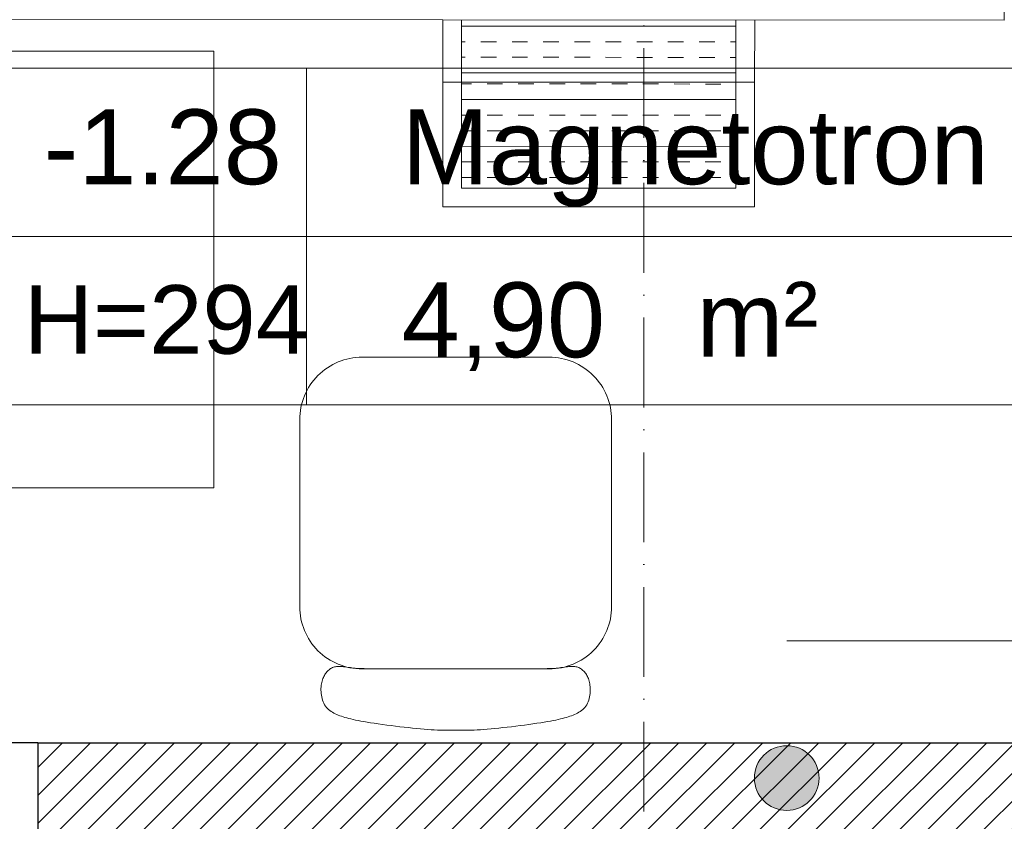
# Model space of a CAD drawing. Header units: millimetres. Extents: x 26866 to 1024070, y -428191 to 408885.
# Tile 149 of 248: x 190897 to 192476, y 392236 to 393521. Entities that reach past the tile are written whole.
import ezdxf

# ---------------------------------------------------------------- set-up
doc = ezdxf.new("R2010")
doc.units = ezdxf.units.MM
doc.header["$LTSCALE"] = 2
for name, pattern in [('ACAD_ISO07W100', [3, 0, -3]), ('ACAD_ISO10W100', [18, 12, -3, 0, -3]), ('HIDDEN2', [4.7625, 3.175, -1.5875])]:
    doc.linetypes.add(name, pattern=pattern)
for name, color, linetype, lineweight in [('0_OPIS', 7, 'Continuous', 13), ('10', 7, 'Continuous', 9), ('3DPLAN_A_TABELKA POMIESZCZEŃ', 7, 'Continuous', 0), ('A_TXT', 7, 'Continuous', 0), ('Opisy', 7, 'Continuous', 13)]:
    doc.layers.add(name, color=color, linetype=linetype, lineweight=lineweight)
for name, color, linetype in [('3DPLAN_A_KRESKOWANIE 1', 253, 'Continuous'), ('3DPLAN_A_OPIS', 8, 'Continuous'), ('3DPLAN_A_POMIESZCZENIE NUMER', 100, 'Continuous'), ('3DPLAN_K_NOŚNA', 7, 'Continuous'), ('A_POMIESZCZENIE OPIS', 100, 'Continuous')]:
    doc.layers.add(name, color=color, linetype=linetype)
doc.layers.add('FURNITURE ZD 1 500', color=7, linetype='Continuous', lineweight=13, true_color=0x9fa8a5)
doc.styles.add('ARIAL', font='arial.ttf')

# ---------------------------------------------------------------- blocks, each defined once
blk = doc.blocks.new('tabelka dla tp')
at = {"layer": '3DPLAN_A_TABELKA POMIESZCZEŃ'}
for p, q in [((49.7, 54), (49.7, 0)), ((0, 27), (243.13, 27))]:
    blk.add_line(p, q, dxfattribs=at)
blk.add_lwpolyline([(0, 54), (243.13, 54), (243.13, 0), (0, 0)], close=True, dxfattribs=at)
at = {"layer": '3DPLAN_A_POMIESZCZENIE NUMER', "color": 7, "style": 'ARIAL'}
blk.add_attdef('NUMER', (2.23, 35.39), '', height=12, dxfattribs=at)
at = {"layer": 'A_POMIESZCZENIE OPIS', "insert": (112.2, 19.75), "char_height": 12, "width": 36.4122, "attachment_point": 1, "style": 'ARIAL'}
blk.add_mtext('{\\C7;m²}', dxfattribs=at)
at = {"layer": 'A_POMIESZCZENIE OPIS', "color": 7, "style": 'ARIAL'}
for tag, p in [('NAZWA', (51.73, 35.39)), ('POWIERZCHNIA', (51.06, 7.24))]:
    blk.add_attdef(tag, p, '', height=12, dxfattribs=at)
blk = doc.blocks.new('S50')
at = {"lineweight": 9, "ltscale": 0.0235}
blk.add_lwpolyline([(-0.1399, 0.4996), (-0.1468, 0.4994), (-0.1525, 0.4992), (-0.1572, 0.499), (-0.161, 0.4988), (-0.164, 0.4985), (-0.1666, 0.4982), (-0.1687, 0.4979), (-0.1707, 0.4977), (-0.1726, 0.4974), (-0.1744, 0.4971), (-0.1761, 0.4968), (-0.1779, 0.4966), (-0.1796, 0.4964), (-0.1813, 0.4962), (-0.183, 0.4961), (-0.1847, 0.496), (-0.1863, 0.4959), (-0.188, 0.4959), (-0.1897, 0.496), (-0.1913, 0.4962), (-0.1929, 0.4964), (-0.1945, 0.4968), (-0.196, 0.4973), (-0.1975, 0.4978), (-0.199, 0.4985), (-0.2004, 0.4993), (-0.2017, 0.5002), (-0.203, 0.5012), (-0.2042, 0.5023), (-0.2054, 0.5035), (-0.2065, 0.5047), (-0.2076, 0.506), (-0.2086, 0.5074), (-0.2096, 0.5088), (-0.2105, 0.5103), (-0.2113, 0.5119), (-0.2121, 0.5136), (-0.2129, 0.5154), (-0.2135, 0.5173), (-0.2141, 0.5193), (-0.2146, 0.5215), (-0.2151, 0.5237), (-0.2154, 0.5261), (-0.2157, 0.5286), (-0.2159, 0.5312), (-0.2159, 0.5339), (-0.2158, 0.5365), (-0.2156, 0.5393), (-0.2153, 0.542), (-0.2148, 0.5447), (-0.2141, 0.5474), (-0.2134, 0.5501), (-0.2124, 0.5526), (-0.2113, 0.5551), (-0.2101, 0.5574), (-0.2087, 0.5596), (-0.2072, 0.5616), (-0.2055, 0.5635), (-0.2037, 0.5652), (-0.2017, 0.5667), (-0.1997, 0.5682), (-0.1975, 0.5695), (-0.1953, 0.5708), (-0.1931, 0.5719), (-0.1907, 0.573), (-0.1883, 0.574), (-0.1858, 0.575), (-0.1832, 0.5759), (-0.1805, 0.5768), (-0.1776, 0.5777), (-0.1746, 0.5785), (-0.1714, 0.5794), (-0.168, 0.5802), (-0.1644, 0.5811), (-0.1606, 0.5819), (-0.1564, 0.5828), (-0.152, 0.5836), (-0.1472, 0.5845), (-0.142, 0.5854), (-0.1364, 0.5863), (-0.1304, 0.5872), (-0.124, 0.5881), (-0.1174, 0.5891), (-0.1105, 0.59), (-0.1035, 0.5909), (-0.0965, 0.5917), (-0.0894, 0.5926), (-0.0825, 0.5934), (-0.0758, 0.5941), (-0.0692, 0.5948), (-0.0628, 0.5954), (-0.0567, 0.596), (-0.0508, 0.5965), (-0.0451, 0.597), (-0.0397, 0.5974), (-0.0346, 0.5977), (-0.0297, 0.5979), (-0.0251, 0.5981), (-0.0208, 0.5982), (-0.0166, 0.5983), (-0.0125, 0.5984), (-0.0085, 0.5984), (-0.0046, 0.5984), (-0.0007, 0.5984), (0.0033, 0.5984), (0.0073, 0.5984), (0.0114, 0.5984), (0.0156, 0.5983), (0.02, 0.5982), (0.0245, 0.5981), (0.0293, 0.5979), (0.0342, 0.5977), (0.0395, 0.5974), (0.045, 0.597), (0.0507, 0.5965), (0.0566, 0.596), (0.0628, 0.5954), (0.0692, 0.5948), (0.0758, 0.5941), (0.0825, 0.5934), (0.0894, 0.5926), (0.0965, 0.5917), (0.1035, 0.5909), (0.1105, 0.59), (0.1174, 0.5891), (0.124, 0.5881), (0.1304, 0.5872), (0.1364, 0.5863), (0.142, 0.5854), (0.1472, 0.5845), (0.152, 0.5836), (0.1564, 0.5828), (0.1606, 0.5819), (0.1644, 0.5811), (0.168, 0.5802), (0.1714, 0.5794), (0.1746, 0.5785), (0.1776, 0.5777), (0.1805, 0.5768), (0.1832, 0.5759), (0.1858, 0.575), (0.1883, 0.574), (0.1907, 0.573), (0.1931, 0.5719), (0.1953, 0.5708), (0.1975, 0.5695), (0.1997, 0.5682), (0.2017, 0.5667), (0.2037, 0.5652), (0.2055, 0.5635), (0.2072, 0.5616), (0.2087, 0.5596), (0.2101, 0.5574), (0.2113, 0.5551), (0.2124, 0.5526), (0.2134, 0.5501), (0.2141, 0.5474), (0.2148, 0.5447), (0.2153, 0.542), (0.2156, 0.5393), (0.2158, 0.5365), (0.2159, 0.5339), (0.2159, 0.5312), (0.2157, 0.5286), (0.2154, 0.5261), (0.2151, 0.5237), (0.2146, 0.5215), (0.2141, 0.5193), (0.2135, 0.5173), (0.2129, 0.5154), (0.2121, 0.5136), (0.2113, 0.5119), (0.2105, 0.5103), (0.2096, 0.5088), (0.2086, 0.5074), (0.2076, 0.506), (0.2065, 0.5047), (0.2054, 0.5035), (0.2042, 0.5023), (0.203, 0.5012), (0.2017, 0.5002), (0.2004, 0.4993), (0.199, 0.4985), (0.1975, 0.4978), (0.196, 0.4973), (0.1945, 0.4968), (0.1929, 0.4964), (0.1913, 0.4962), (0.1897, 0.496), (0.188, 0.4959), (0.1863, 0.4959), (0.1847, 0.496), (0.183, 0.4961), (0.1813, 0.4962), (0.1796, 0.4964), (0.1779, 0.4966), (0.1761, 0.4968), (0.1744, 0.4971), (0.1726, 0.4974), (0.1707, 0.4977), (0.1687, 0.4979), (0.1666, 0.4982), (0.164, 0.4985), (0.161, 0.4988), (0.1572, 0.499), (0.1525, 0.4992), (0.1468, 0.4994), (0.1399, 0.4996), (0.1316, 0.4997), (0.1222, 0.4998), (0.1118, 0.4999), (0.1005, 0.5), (0.0886, 0.5), (0.0762, 0.5), (0.0635, 0.5), (0.0507, 0.5), (0.038, 0.5), (0.0253, 0.5), (0.0126, 0.5), (0, 0.5), (-0.0126, 0.5), (-0.0253, 0.5), (-0.038, 0.5), (-0.0507, 0.5), (-0.0635, 0.5), (-0.0762, 0.5), (-0.0886, 0.5), (-0.1005, 0.5), (-0.1118, 0.4999), (-0.1222, 0.4998), (-0.1316, 0.4997)], close=True, dxfattribs=at)
blk.add_lwpolyline([(-0.25, 0.1), (-0.25, 0.4, -0.414214), (-0.15, 0.5), (0.15, 0.5, -0.414214), (0.25, 0.4), (0.25, 0.1, -0.414214), (0.15, 0), (-0.15, 0, -0.414214)], format="xyb", close=True, dxfattribs=at)
blk = doc.blocks.new('A$C54E51C45')
at = {"layer": '10', "linetype": 'ACAD_ISO07W100', "ltscale": 0.005}
h = blk.add_hatch(dxfattribs=at)
h.set_pattern_fill('INSUL', color=256, scale=0.2, angle=16.2911, style=0)
h.set_pattern_definition([(16.2911, (-37.030286, 75.19654), (-0.02103883, 0.071988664), []), (16.2911, (-37.0373, 75.220535), (-0.02103883, 0.071988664), [0.025, -0.025]), (16.2911, (-37.04431, 75.24453), (-0.02103883, 0.071988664), [0.025, -0.025])])
h.paths.add_polyline_path([(1.0651, 0.3238), (1.037, 0.4198), (0.8259, 0.3581), (0.6147, 0.2964), (0.6428, 0.2004)])
h = blk.add_hatch(dxfattribs=at)
h.set_pattern_fill('INSUL', color=256, scale=0.2, angle=16.2911, style=0)
h.set_pattern_definition([(16.2911, (-21.67752, 31.89702), (-0.02103883, 0.07198866), []), (16.2911, (-21.684536, 31.92102), (-0.02103883, 0.07198866), [0.025, -0.025]), (16.2911, (-21.69155, 31.945015), (-0.02103883, 0.07198866), [0.025, -0.025])])
h.paths.add_polyline_path([(1.0651, 0.3238), (1.1128, 0.1606), (0.6904, 0.0372), (0.6428, 0.2004)])
at = {"layer": '10', "lineweight": 0}
for p, q in [((1.0939, 0.3322), (1.0658, 0.4282)), ((1.0651, 0.3238), (1.037, 0.4198)), ((1.0939, 0.3322), (1.15, 0.1403)), ((1.0651, 0.3238), (1.1128, 0.1606)), ((0.5859, 0.288), (0.614, 0.192)), ((0.6701, 0), (0.614, 0.192)), ((1.1128, 0.1606), (0.6904, 0.0372)), ((1.15, 0.1403), (0.6701, 0))]:
    blk.add_line(p, q, dxfattribs=at)
at = {"layer": '10', "linetype": 'HIDDEN2', "lineweight": 0, "ltscale": 0.09}
blk.add_line((0.614, 0.192), (1.0939, 0.3322), dxfattribs=at)
blk.add_line((0.614, 0.192), (1.0939, 0.3322), dxfattribs=at)
at = {"layer": '10', "linetype": 'ACAD_ISO07W100', "ltscale": 0.005}
blk.add_line((0.6428, 0.2004), (1.0651, 0.3238), dxfattribs=at)
blk.add_line((0.6428, 0.2004), (1.0651, 0.3238), dxfattribs=at)
at = {"layer": '10'}
for p in [(0.6147, 0.2964), (0.6904, 0.0372)]:
    blk.add_line(p, (0.6428, 0.2004), dxfattribs=at)
blk.add_lwpolyline([(1.7277, 1.3718), (1.9297, 0.6807), (0.202, 0.1757), (0, 0.8668)], close=True, dxfattribs=at)
blk = doc.blocks.new('kondygnacja -1')
at = {"layer": '3DPLAN_A_KRESKOWANIE 1'}
h = blk.add_hatch(dxfattribs=at)
h.set_pattern_fill('ANSI31', color=256, scale=7.5, style=0)
h.set_pattern_definition([(45, (23044.838, -26883.88), (-16.83798, 16.83798), [])])
h.paths.add_polyline_path([(31677.49, -24430.84), (30214.87, -24430.84), (30214.87, -24470.84), (30429.61, -24470.84), (30429.61, -24477.84), (30447.61, -24477.84), (30447.61, -24818.84), (30476.61, -24818.84), (30476.61, -24470.84), (31012.61, -24470.84), (31012.61, -24478.84), (31079.61, -24478.84), (31079.61, -24470.84), (31638.61, -24470.84), (31638.61, -25036.84), (31079.61, -25036.84), (31079.61, -25028.84), (31012.61, -25028.84), (31012.61, -25036.84), (30611.38, -25036.84), (30611.38, -25072.84), (31023.61, -25072.84), (31034.61, -25082.84), (31034.61, -25330.84), (31023.61, -25340.84), (30831.4, -25340.84, -0.038531), (30832.58, -25356.18), (30832.58, -25371.84), (31079.61, -25371.84), (31079.61, -25072.84), (31638.61, -25072.84), (31638.61, -25943.84), (30832.58, -25943.84), (30832.58, -26009.84), (31677.49, -26009.84)])
h.paths.add_polyline_path([(30682.61, -26009.84), (30832.58, -26009.84), (30832.58, -25943.84), (30760.61, -25943.84), (30760.61, -25454.67), (30735.61, -25464.58), (30735.61, -25943.84), (30682.61, -25943.84)])
h.paths.add_polyline_path([(30679.61, -25371.84), (30735.61, -25371.84), (30735.61, -25464.58), (30760.61, -25454.67), (30760.61, -25371.84), (30832.58, -25371.84), (30832.58, -25356.18, 0.038531), (30831.4, -25340.84), (30679.61, -25340.84)])
h.paths.add_polyline_path([(30355.83, -25371.84), (30425.61, -25371.84), (30425.61, -25379.84), (30463.61, -25379.84), (30463.61, -25424.74), (30471.61, -25424.74), (30471.61, -25395.84), (30533.61, -25395.84), (30533.61, -25371.84), (30576.61, -25371.84), (30576.61, -25341.84), (30472.61, -25341.84), (30472.61, -25326.84), (30427.61, -25326.84), (30427.61, -25341.84), (30355.83, -25341.84)])
h.paths.add_polyline_path([(30456.61, -25936.84), (30425.61, -25936.84), (30425.61, -25945.84), (30380.61, -25945.84), (30380.61, -26009.84), (30512.61, -26009.84), (30512.61, -25943.84), (30466.61, -25943.84), (30466.61, -25712.84), (30456.61, -25712.84)])
h.paths.add_polyline_path([(28888.61, -25941.84), (28888.61, -26009.84), (29013.61, -26009.84), (29013.61, -25941.84)])
h.paths.add_polyline_path([(28591.17, -26009.84), (28591.17, -25944.84), (28547.61, -25944.84), (28547.61, -26009.84)])
h.paths.add_polyline_path([(28624.61, -25870.53), (28654.8, -25870.53), (28654.8, -25924.53), (28624.61, -25924.53), (28624.61, -25944.84), (28591.17, -25944.84), (28591.17, -26009.84), (28713.61, -26009.84), (28713.61, -25941.84), (28672.61, -25941.84), (28672.61, -25932.84), (28657.61, -25932.84), (28657.61, -25716.84), (28624.61, -25716.84)])
h.paths.add_polyline_path([(28372.61, -25944.84), (28328.61, -25944.84), (28328.61, -25907.84), (28282.61, -25907.84), (28282.61, -25944.84), (28248.61, -25944.84), (28248.61, -26009.84), (28372.61, -26009.84)])
h.paths.add_polyline_path([(28092.61, -25563.84), (28054.61, -25563.84), (28054.61, -25383.84), (28067.6, -25383.84), (28067.61, -25375.84), (28340.61, -25375.84), (28340.61, -25341.84), (28070.61, -25341.84), (28070.61, -25332.84), (28030.61, -25332.84), (28030.61, -25395.6), (28048.71, -25395.6), (28048.71, -25449.6), (28030.61, -25449.6), (28030.61, -26009.84), (28073.61, -26009.84), (28073.61, -25944.84), (28054.61, -25944.84), (28054.61, -25668.84), (28092.61, -25668.84)])
h.paths.add_polyline_path([(27949.61, -25495.75), (27949.61, -25507.75), (27983.29, -25507.75), (27983.29, -25521.75), (27949.61, -25521.75), (27949.61, -25531.84), (27999.61, -25531.84), (27999.61, -25934.84), (27982.61, -25934.84), (27982.61, -25942.84), (27947.61, -25942.84), (27947.61, -26009.84), (28026.62, -26009.84), (28026.62, -25449.6), (27999.61, -25449.6), (27999.61, -25463.84), (27949.61, -25463.84), (27949.61, -25481.75), (27983.29, -25481.75), (27983.29, -25495.75)])
h.paths.add_polyline_path([(27982.61, -25361.84), (27952.61, -25361.84), (27952.61, -25332.84), (28026.62, -25332.84), (28026.62, -25395.6), (27999.61, -25395.6), (27999.61, -25377.84), (27982.61, -25377.84)])
h.paths.add_polyline_path([(26818.61, -25892.84), (26781.49, -25892.84), (26781.49, -26009.84), (26894.54, -26009.84), (26894.54, -25942.84), (26830.61, -25942.84), (26830.61, -25930.84), (26818.61, -25930.84)])
h.paths.add_polyline_path([(26894.54, -26009.84), (27115.94, -26009.84), (27115.94, -25942.84), (26894.54, -25942.84)])
h.paths.add_polyline_path([(27115.94, -25942.84), (27115.94, -26009.84), (27466.61, -26009.84), (27466.61, -25942.84), (27427.61, -25942.84), (27427.61, -25933.84), (27384.61, -25933.84), (27384.61, -25942.84)])
h.paths.add_polyline_path([(27641.61, -25942.84), (27641.61, -26009.84), (27802.61, -26009.84), (27802.61, -25942.84)])
h.paths.add_polyline_path([(30621.1, -25040.47), (30688.37, -25040.47), (30688.37, -25072.87), (30621.1, -25072.87)], flags=24)
at = {"layer": '3DPLAN_A_OPIS', "lineweight": 0, "transparency": 33554687}
h = blk.add_hatch(dxfattribs=at)
h.set_pattern_fill('ANSI31', color=1)
h.set_pattern_definition([(45, (5728.076, 0), (-2.24506403, 2.24506403), [])])
h.paths.add_polyline_path([(28313.61, -25375.84), (28313.61, -25431.84), (28328.61, -25431.84), (28328.61, -25375.84), (28313.61, -25375.84)], is_closed=False)
h.paths.add_polyline_path([(28109.76, -25578.84), (28316.61, -25578.84), (28316.61, -25632.18), (28328.61, -25632.18), (28328.61, -25532.84), (28313.61, -25532.84), (28313.61, -25563.84), (28092.61, -25563.84), (28092.61, -25578.84), (28109.76, -25578.84)], is_closed=False)
h.paths.add_polyline_path([(28328.61, -25907.84), (28328.61, -25753.18), (28420.63, -25753.18), (28420.63, -25741.18), (28328.61, -25741.18), (28328.61, -25735.18), (28316.61, -25735.18), (28316.61, -25907.84)])
h.paths.add_polyline_path([(28463.61, -25599.8), (28463.61, -25611.8), (28624.61, -25611.8), (28624.61, -25599.8)])
h.paths.add_polyline_path([(28463.61, -25509.8), (28475.61, -25509.8), (28475.61, -25375.84), (28463.61, -25375.84)])
h.paths.add_polyline_path([(28837.61, -25371.84), (28837.61, -25606.84), (28847.61, -25606.84), (28847.61, -25371.84)])
h.paths.add_polyline_path([(29027.61, -25606.84), (29037.61, -25606.84), (29037.61, -25371.84), (29027.61, -25371.84)])
h.paths.add_polyline_path([(28983.61, -25728.84), (28995.61, -25728.84), (28995.61, -25716.84), (28971.61, -25716.84), (28971.61, -25941.84), (28983.61, -25941.84)])
h.paths.add_polyline_path([(29227.61, -25716.84), (29090.61, -25716.84), (29090.61, -25728.84), (29227.61, -25728.84)])
h.paths.add_polyline_path([(29227.61, -25601.84), (29132.61, -25601.84), (29132.61, -25606.84), (29227.61, -25606.84), (29227.61, -25601.84)], is_closed=False)
at = {"layer": 'Opisy', "ltscale": 0.5}
h = blk.add_hatch(color=256, dxfattribs=at)
h.dxf.hatch_style = 1
h.paths.add_polyline_path([(28211.16, -25574.46), (28211.16, -25564.56, 0.73336)])
h.paths.add_polyline_path([(28211.16, -25564.56), (28211.16, -25574.46, 0.076465), (28212.72, -25574.7, 1.165591)])
at = {"layer": '3DPLAN_A_OPIS', "color": 1, "lineweight": 30}
blk.add_line((28092.61, -25563.84), (28313.61, -25563.84), dxfattribs=at)
at = {"layer": '3DPLAN_K_NOŚNA'}
for q in [(28054.61, -25563.84), (28092.61, -25668.84)]:
    blk.add_line((28092.61, -25563.84), q, dxfattribs=at)
at = {"layer": 'A_TXT', "linetype": 'ACAD_ISO10W100', "ltscale": 0.6}
blk.add_line((28189.82, -25214.73), (28189.82, -26313.18), dxfattribs=at)
at = {"layer": 'A_TXT'}
blk.add_line((28349.61, -25547.49), (28212.72, -25547.49), dxfattribs=at)
at = {"layer": 'FURNITURE ZD 1 500'}
blk.add_lwpolyline([(28120.86, -25522.94), (28120.86, -25452.94), (28060.86, -25452.94), (28060.86, -25522.94)], close=True, dxfattribs=at)
at = {"layer": 'Opisy', "ltscale": 0.5}
blk.add_circle((28212.72, -25569.51), 5.19, dxfattribs=at)
at = {"layer": '3DPLAN_A_TABELKA POMIESZCZEŃ', "ltscale": 0.5}
ref = blk.add_blockref('tabelka dla tp', (28086.03, -25509.65), dxfattribs=at)
ref.add_attrib('NUMER', '-1.28', (28093.55, -25474.26), dxfattribs={"layer": '3DPLAN_A_POMIESZCZENIE NUMER', "color": 0, "height": 12, "style": 'ARIAL'})
ref.add_attrib('NAZWA', 'Magnetotron', (28150.98, -25474.26), dxfattribs={"layer": 'A_POMIESZCZENIE OPIS', "color": 0, "height": 12, "style": 'ARIAL'})
ref.add_attrib('POWIERZCHNIA', '4,90', (28150.98, -25502.01), dxfattribs={"layer": 'A_POMIESZCZENIE OPIS', "color": 0, "height": 12, "style": 'ARIAL'})
at = {"layer": 'FURNITURE ZD 1 500', "lineweight": 0, "xscale": -100, "yscale": 100, "zscale": 100, "rotation": 16.26747800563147}
blk.add_blockref('A$C54E51C45', (28271.89, -25459.13), dxfattribs=at)
at = {"layer": 'FURNITURE ZD 1 500', "extrusion": (1.54228e-17, 1.54228e-17, -1), "xscale": -100, "yscale": 100, "zscale": -100, "rotation": 180}
blk.add_blockref('S50', (-28159.63, -25502.01), dxfattribs=at)
at = {"layer": '3DPLAN_A_OPIS', "color": 1, "lineweight": 30, "style": 'ARIAL'}
for tag, p in [('PRZESUNIĘCIE_WEJŚCIA', (27655.16, -24535.33)), ('WYŁĄCZONE', (27007.18, -24723.98)), ('Z_OPRACOWANIA', (26996.84, -24746.42)), ('WYŁĄCZONE', (30803.05, -24760.87)), ('Z_OPRACOWANIA', (30792.71, -24783.3)), ('WYŁĄCZONE', (28894.9, -24826.59)), ('Z_OPRACOWANIA', (28884.56, -24849.03)), ('POWIĘKSZENIE_WEJŚCIA', (28313.68, -25144.41)), ('POWIĘKSZENIE_WEJŚCIA', (29600.62, -25191.36)), ('POWIĘKSZENIE_WEJŚCIA', (28011.45, -25235.42)), ('WYŁĄCZONE', (29754.42, -25678.17)), ('Z_OPRACOWANIA', (29744.08, -25700.6)), ('WYJŚCIE_EWAKUACYJNE', (27763.79, -26106.07))]:
    blk.add_attdef(tag, p, '', height=12, dxfattribs=at)
at = {"layer": '3DPLAN_A_OPIS', "color": 0, "lineweight": 30, "style": 'ARIAL'}
for tag, p in [('UGUL_1', (29350.3, -24586.01)), ('UGUL_2', (29622.92, -24586.01)), ('UGUL_3', (29833.15, -24586.01))]:
    blk.add_attdef(tag, p, '', height=12, dxfattribs=at)
at = {"layer": '3DPLAN_A_TABELKA POMIESZCZEŃ', "color": 7, "ltscale": 0.5, "insert": (28090.41, -25490.45), "char_height": 11, "width": 59.2068, "attachment_point": 1, "style": 'ARIAL'}
blk.add_mtext('H=294', dxfattribs=at)
at = {"layer": '3DPLAN_A_TABELKA POMIESZCZEŃ', "ltscale": 0.5, "style": 'ARIAL'}
for tag, p in [('KURTYNA', (27861.91, -26064.85)), ('POWIETRZNA', (27861.91, -26084.56))]:
    blk.add_attdef(tag, p, '', height=12, dxfattribs=at)

msp = doc.modelspace()

# ---------------------------------------------------------------- block references
at = {"layer": '0_OPIS', "xscale": 10, "yscale": 10, "zscale": 10}
msp.add_blockref('kondygnacja -1', (-90000, 648000), dxfattribs=at)

doc.saveas('drawing.dxf')
